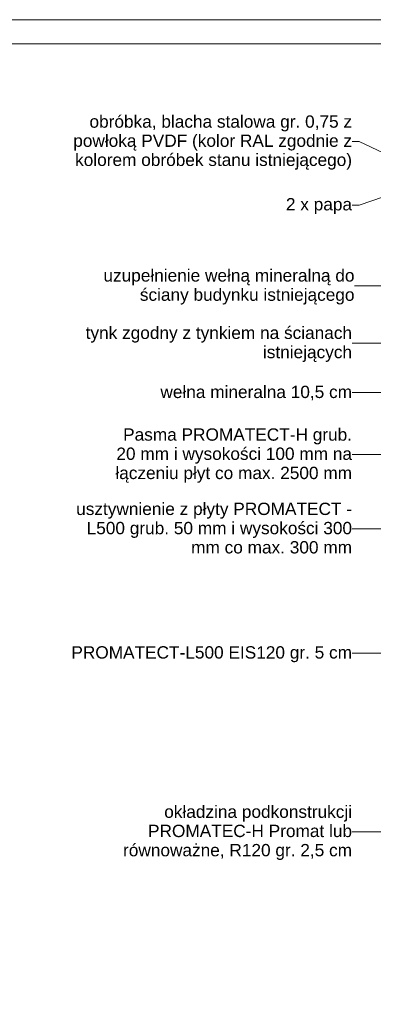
# Paper-space layout 'AD-06. DETAL KANAŁU UPUSTOWEGO ZEWNĘTRZNEGO' of a CAD drawing. Header units: millimetres. Extents: x 0 to 900, y 0 to 600.
# Tile 9 of 24: x 219 to 291, y 400 to 600. Entities that reach past the tile are written whole.
import ezdxf
from ezdxf.xclip import XClip

# ---------------------------------------------------------------- set-up
doc = ezdxf.new("R2010")
doc.units = ezdxf.units.MM
doc.header["$MEASUREMENT"] = 0
doc.header["$XCLIPFRAME"] = 0
doc.layers.add('A_Arkusz_Nr_pióra__1', color=7, linetype='Continuous', lineweight=20)
doc.layers.add('A_opisy EN_Nr_pióra__1', color=7, linetype='Continuous', lineweight=20)
doc.layers.add('A_opisy EN_Nr_pióra__170', color=7, linetype='Continuous', lineweight=5, true_color=0x1c1c1c)
doc.layers.add('A_podrys', color=7, linetype='Continuous')
doc.styles.add('STYL_AUTOMATYCZNY_1', font='arial.ttf')

# ---------------------------------------------------------------- blocks, each defined once
blk = doc.blocks.new('Rysunek_4_4', base_point=(-12928.01, -6941.56))
at = {"layer": 'A_opisy EN_Nr_pióra__170', "color": 250, "linetype": 'Continuous', "lineweight": 5, "ltscale": 0.05, "true_color": 0x1c1c1c}
for p, q in [((287.68, 575.3), (286.23, 575.3)), ((297.47, 570.63), (287.68, 575.3)), ((298.47, 566.07), (287.68, 562.39)), ((287.68, 562.39), (286.23, 562.39)), ((288.18, 546.02), (286.73, 546.02)), ((362.4, 546.02), (288.18, 546.02)), ((287.68, 534.37), (286.23, 534.37)), ((299.1, 534.37), (287.68, 534.37)), ((287.68, 524.37), (286.23, 524.37)), ((301.84, 524.37), (287.68, 524.37)), ((287.68, 511.79), (286.23, 511.79)), ((303.35, 511.79), (287.68, 511.79)), ((287.68, 496.74), (286.23, 496.74)), ((310.33, 496.74), (287.68, 496.74)), ((287.68, 471.5), (286.23, 471.5)), ((305.31, 471.5), (287.68, 471.5)), ((287.68, 435.28), (286.23, 435.28)), ((317.01, 435.28), (287.68, 435.28))]:
    blk.add_line(p, q, dxfattribs=at)
at = {"layer": 'A_opisy EN_Nr_pióra__1', "color": 7, "linetype": 'Continuous', "lineweight": 20, "char_height": 2.5, "attachment_point": 6, "style": 'STYL_AUTOMATYCZNY_1'}
for s, insert, width, line_spacing_factor in [('\\A1;{\\pqr;\\fArial|b0|i0|c238|p0;\\W1.000000;obróbka, blacha stalowa gr. 0,75 z powłoką PVDF (kolor RAL zgodnie z kolorem obróbek stanu istniejącego)}', (286.23, 575.08), 60.1437, 0.931019), ('\\A1;{\\pqr;\\fArial|b0|i0|c238|p0;\\W1.000000;uzupełnienie wełną mineralną do ściany budynku istniejącego}', (286.73, 545.8), 59.1591, 0.937578), ('\\A1;{\\pqr;\\fArial|b0|i0|c238|p0;\\W1.000000;tynk zgodny z tynkiem na ścianach istniejących }', (286.23, 534.16), 57.567, 0.937578), ('\\A1;{\\pqr;\\fArial|b0|i0|c238|p0;\\W1.000000;Pasma PROMATECT-H grub. 20 mm i wysokości 100 mm na łączeniu płyt co max. 2500 mm}', (286.23, 511.58), 48.077, 0.93434), ('\\A1;{\\pqr;\\fArial|b0|i0|c238|p0;\\W1.000000;usztywnienie z płyty PROMATECT - L500 grub. 50 mm i wysokości 300 mm co max. 300 mm}', (286.23, 496.86), 58.4771, 0.935674), ('\\A1;{\\pqr;\\fArial|b0|i0|c238|p0;\\W1.000000;okładzina podkonstrukcji PROMATEC-H Promat lub równoważne, R120 gr. 2,5 cm}', (286.23, 435.07), 48.4397, 0.935453)]:
    blk.add_mtext(s, dxfattribs=dict(at, insert=insert, width=width, line_spacing_factor=line_spacing_factor))
for s, insert in [('\\A1;{\\pqr;\\fArial|b0|i0|c238|p0;\\W1.000000;2 x papa}', (286.23, 562.19)), ('\\A1;{\\pqr;\\fArial|b0|i0|c238|p0;\\W1.000000;wełna mineralna 10,5 cm}', (286.23, 524.27)), ('\\A1;{\\pqr;\\fArial|b0|i0|c238|p0;\\W1.000000;PROMATECT-L500 EIS120 gr. 5 cm}', (286.23, 471.28))]:
    blk.add_mtext(s, dxfattribs=dict(at, insert=insert))

psp = doc.layouts.new('AD-06. DETAL KANAŁU UPUSTOWEGO ZEWNĘTRZNEGO')

# ---------------------------------------------------------------- linework, layer by layer
at = {"layer": 'A_Arkusz_Nr_pióra__1', "color": 7, "linetype": 'Continuous', "lineweight": 20}
psp.add_line((895.1, 595.1), (29.9, 595.1), dxfattribs=at)
at = {"layer": 'A_Arkusz_Nr_pióra__1', "color": 7, "linetype": 'Continuous', "lineweight": 20, "flags": 128}
psp.add_lwpolyline([(0, 600), (900, 600), (900, 0), (0, 0)], close=True, dxfattribs=at)

# ---------------------------------------------------------------- block references
at = {"layer": 'A_podrys', "color": 37, "linetype": 'Continuous', "lineweight": 5, "true_color": 0x656532}
ref = psp.add_blockref('Rysunek_4_4', (-12928.01, -6941.56), dxfattribs=at)
XClip(ref).set_block_clipping_path([(226.7159859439, 4.9001775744), (425.9250339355, 595.1)])

doc.saveas('drawing.dxf')
